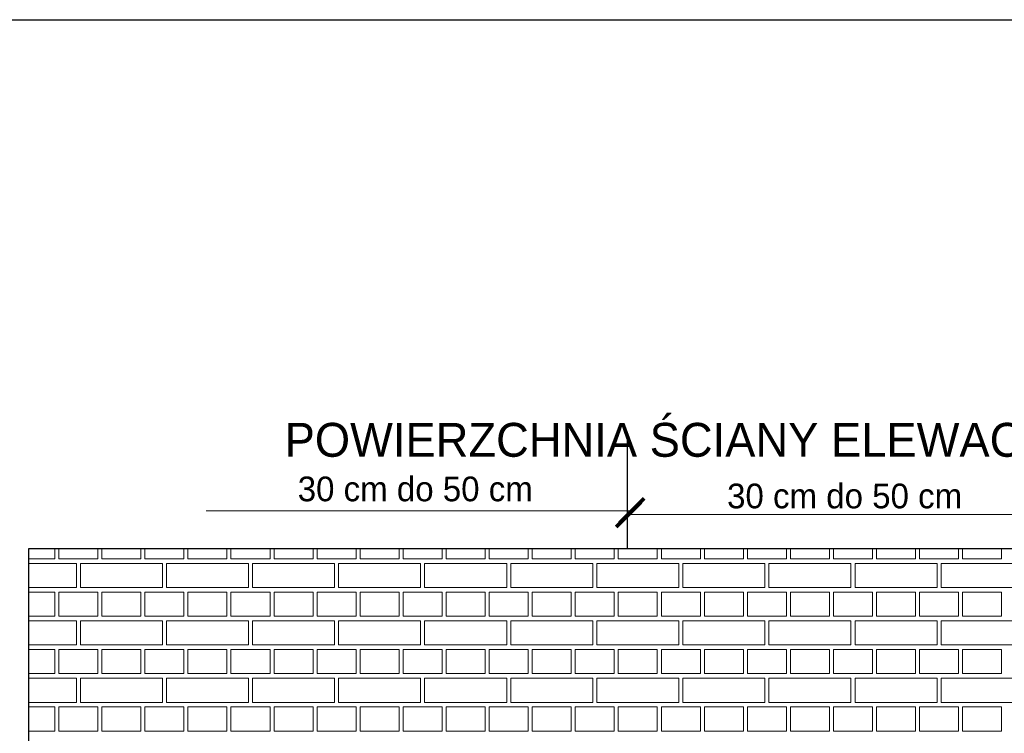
# Model space of a CAD drawing. Header units: millimetres. Extents: x 5545 to 136433, y -146986 to -36607.
# Tile 21 of 159: x 47455 to 47944, y -63547 to -63193. Entities that reach past the tile are written whole.
import ezdxf

# ---------------------------------------------------------------- set-up
doc = ezdxf.new("R2010")
doc.units = ezdxf.units.MM
doc.header["$LTSCALE"] = 8
doc.layers.add('Standard', color=7, linetype='Continuous', lineweight=25)
doc.layers.add('widok', color=2, linetype='Continuous', lineweight=20)

# ---------------------------------------------------------------- blocks, each defined once
blk = doc.blocks.new('_ArchTick')
at = {"color": 0, "linetype": 'ByBlock', "const_width": 0.15}
blk.add_lwpolyline([(-0.5, -0.5), (0.5, 0.5)], dxfattribs=at)

msp = doc.modelspace()

# ---------------------------------------------------------------- linework, layer by layer
at = {"color": 28, "lineweight": 25}
msp.add_line((47756.512, -63401.614), (47756.512, -63455.745), dxfattribs=at)
at = {"lineweight": 15}
for p, q in [((47547.852, -63436.677), (47758.855, -63436.677)), ((47757.281, -63438.598), (47974.095, -63438.598))]:
    msp.add_line(p, q, dxfattribs=at)
at = {"color": 254, "lineweight": 15}
for p, q in [((47472.803, -63460.547), (47472.803, -63455.487)), ((47474.803, -63460.547), (47474.803, -63455.487)), ((47494.139, -63460.547), (47494.139, -63455.487)), ((47496.139, -63460.547), (47496.139, -63455.487)), ((47515.475, -63460.547), (47515.475, -63455.487)), ((47517.475, -63460.547), (47517.475, -63455.487)), ((47536.811, -63460.547), (47536.811, -63455.487)), ((47538.811, -63460.547), (47538.811, -63455.487)), ((47558.147, -63460.547), (47558.147, -63455.487)), ((47560.147, -63460.547), (47560.147, -63455.487)), ((47579.483, -63460.547), (47579.483, -63455.487)), ((47581.483, -63460.547), (47581.483, -63455.487)), ((47600.819, -63460.547), (47600.819, -63455.487)), ((47602.819, -63460.547), (47602.819, -63455.487)), ((47622.155, -63460.547), (47622.155, -63455.487)), ((47624.155, -63460.547), (47624.155, -63455.487)), ((47643.491, -63460.547), (47643.491, -63455.487)), ((47645.491, -63460.547), (47645.491, -63455.487)), ((47664.827, -63460.547), (47664.827, -63455.487)), ((47666.827, -63460.547), (47666.827, -63455.487)), ((47686.163, -63460.547), (47686.163, -63455.487)), ((47688.163, -63460.547), (47688.163, -63455.487)), ((47707.499, -63460.547), (47707.499, -63455.487)), ((47709.499, -63460.547), (47709.499, -63455.487)), ((47728.835, -63460.547), (47728.835, -63455.487)), ((47730.835, -63460.547), (47730.835, -63455.487)), ((47750.171, -63460.547), (47750.171, -63455.487)), ((47752.171, -63460.547), (47752.171, -63455.487)), ((47771.507, -63460.547), (47771.507, -63455.487)), ((47773.507, -63460.547), (47773.507, -63455.487)), ((47792.843, -63460.547), (47792.843, -63455.487)), ((47794.843, -63460.547), (47794.843, -63455.487)), ((47814.179, -63460.547), (47814.179, -63455.487)), ((47816.179, -63460.547), (47816.179, -63455.487)), ((47835.515, -63460.547), (47835.515, -63455.487)), ((47837.515, -63460.547), (47837.515, -63455.487)), ((47856.851, -63460.547), (47856.851, -63455.487)), ((47858.851, -63460.547), (47858.851, -63455.487)), ((47878.187, -63460.547), (47878.187, -63455.487)), ((47880.187, -63460.547), (47880.187, -63455.487)), ((47899.523, -63460.547), (47899.523, -63455.487)), ((47901.523, -63460.547), (47901.523, -63455.487)), ((47920.859, -63460.547), (47920.859, -63455.487)), ((47922.859, -63460.547), (47922.859, -63455.487)), ((47942.195, -63460.547), (47942.195, -63455.487)), ((47459.891, -63460.547), (47472.803, -63460.547)), ((47459.891, -63462.771), (47483.471, -63462.771)), ((47474.803, -63460.547), (47494.139, -63460.547)), ((47483.471, -63474.773), (47483.471, -63462.771)), ((47485.471, -63462.771), (47526.143, -63462.771)), ((47485.471, -63474.773), (47485.471, -63462.771)), ((47496.139, -63460.547), (47515.475, -63460.547)), ((47517.475, -63460.547), (47536.811, -63460.547)), ((47526.143, -63474.773), (47526.143, -63462.771)), ((47528.143, -63462.771), (47568.815, -63462.771)), ((47528.143, -63474.773), (47528.143, -63462.771)), ((47538.811, -63460.547), (47558.147, -63460.547)), ((47560.147, -63460.547), (47579.483, -63460.547)), ((47568.815, -63474.773), (47568.815, -63462.771)), ((47570.815, -63462.771), (47611.487, -63462.771)), ((47570.815, -63474.773), (47570.815, -63462.771)), ((47581.483, -63460.547), (47600.819, -63460.547)), ((47602.819, -63460.547), (47622.155, -63460.547)), ((47611.487, -63474.773), (47611.487, -63462.771)), ((47613.487, -63462.771), (47654.159, -63462.771)), ((47613.487, -63474.773), (47613.487, -63462.771)), ((47624.155, -63460.547), (47643.491, -63460.547)), ((47645.491, -63460.547), (47664.827, -63460.547)), ((47654.159, -63474.773), (47654.159, -63462.771)), ((47656.159, -63462.771), (47696.831, -63462.771)), ((47656.159, -63474.773), (47656.159, -63462.771)), ((47666.827, -63460.547), (47686.163, -63460.547)), ((47688.163, -63460.547), (47707.499, -63460.547)), ((47696.831, -63474.773), (47696.831, -63462.771)), ((47698.831, -63462.771), (47739.503, -63462.771)), ((47698.831, -63474.773), (47698.831, -63462.771)), ((47709.499, -63460.547), (47728.835, -63460.547)), ((47730.835, -63460.547), (47750.171, -63460.547)), ((47739.503, -63474.773), (47739.503, -63462.771)), ((47741.503, -63462.771), (47782.175, -63462.771)), ((47741.503, -63474.773), (47741.503, -63462.771)), ((47752.171, -63460.547), (47771.507, -63460.547)), ((47773.507, -63460.547), (47792.843, -63460.547)), ((47782.175, -63474.773), (47782.175, -63462.771)), ((47784.175, -63462.771), (47824.847, -63462.771)), ((47784.175, -63474.773), (47784.175, -63462.771)), ((47794.843, -63460.547), (47814.179, -63460.547)), ((47816.179, -63460.547), (47835.515, -63460.547)), ((47824.847, -63474.773), (47824.847, -63462.771)), ((47826.847, -63462.771), (47867.519, -63462.771)), ((47826.847, -63474.773), (47826.847, -63462.771)), ((47837.515, -63460.547), (47856.851, -63460.547)), ((47858.851, -63460.547), (47878.187, -63460.547)), ((47867.519, -63474.773), (47867.519, -63462.771)), ((47869.519, -63462.771), (47910.191, -63462.771)), ((47869.519, -63474.773), (47869.519, -63462.771)), ((47880.187, -63460.547), (47899.523, -63460.547)), ((47901.523, -63460.547), (47920.859, -63460.547)), ((47910.191, -63474.773), (47910.191, -63462.771)), ((47912.191, -63462.771), (47952.863, -63462.771)), ((47912.191, -63474.773), (47912.191, -63462.771)), ((47922.859, -63460.547), (47942.195, -63460.547)), ((47459.891, -63474.773), (47483.471, -63474.773)), ((47459.891, -63476.997), (47472.803, -63476.997)), ((47472.803, -63488.999), (47472.803, -63476.997)), ((47474.803, -63476.997), (47494.139, -63476.997)), ((47474.803, -63488.999), (47474.803, -63476.997)), ((47485.471, -63474.773), (47526.143, -63474.773)), ((47494.139, -63488.999), (47494.139, -63476.997)), ((47496.139, -63476.997), (47515.475, -63476.997)), ((47496.139, -63488.999), (47496.139, -63476.997)), ((47515.475, -63488.999), (47515.475, -63476.997)), ((47517.475, -63476.997), (47536.811, -63476.997)), ((47517.475, -63488.999), (47517.475, -63476.997)), ((47528.143, -63474.773), (47568.815, -63474.773)), ((47536.811, -63488.999), (47536.811, -63476.997)), ((47538.811, -63476.997), (47558.147, -63476.997)), ((47538.811, -63488.999), (47538.811, -63476.997)), ((47558.147, -63488.999), (47558.147, -63476.997)), ((47560.147, -63476.997), (47579.483, -63476.997)), ((47560.147, -63488.999), (47560.147, -63476.997)), ((47570.815, -63474.773), (47611.487, -63474.773)), ((47579.483, -63488.999), (47579.483, -63476.997)), ((47581.483, -63476.997), (47600.819, -63476.997)), ((47581.483, -63488.999), (47581.483, -63476.997)), ((47600.819, -63488.999), (47600.819, -63476.997)), ((47602.819, -63476.997), (47622.155, -63476.997)), ((47602.819, -63488.999), (47602.819, -63476.997)), ((47613.487, -63474.773), (47654.159, -63474.773)), ((47622.155, -63488.999), (47622.155, -63476.997)), ((47624.155, -63476.997), (47643.491, -63476.997)), ((47624.155, -63488.999), (47624.155, -63476.997)), ((47643.491, -63488.999), (47643.491, -63476.997)), ((47645.491, -63476.997), (47664.827, -63476.997)), ((47645.491, -63488.999), (47645.491, -63476.997)), ((47656.159, -63474.773), (47696.831, -63474.773)), ((47664.827, -63488.999), (47664.827, -63476.997)), ((47666.827, -63476.997), (47686.163, -63476.997)), ((47666.827, -63488.999), (47666.827, -63476.997)), ((47686.163, -63488.999), (47686.163, -63476.997)), ((47688.163, -63476.997), (47707.499, -63476.997)), ((47688.163, -63488.999), (47688.163, -63476.997)), ((47698.831, -63474.773), (47739.503, -63474.773)), ((47707.499, -63488.999), (47707.499, -63476.997)), ((47709.499, -63476.997), (47728.835, -63476.997)), ((47709.499, -63488.999), (47709.499, -63476.997)), ((47728.835, -63488.999), (47728.835, -63476.997)), ((47730.835, -63476.997), (47750.171, -63476.997)), ((47730.835, -63488.999), (47730.835, -63476.997)), ((47741.503, -63474.773), (47782.175, -63474.773)), ((47750.171, -63488.999), (47750.171, -63476.997)), ((47752.171, -63476.997), (47771.507, -63476.997)), ((47752.171, -63488.999), (47752.171, -63476.997)), ((47771.507, -63488.999), (47771.507, -63476.997)), ((47773.507, -63476.997), (47792.843, -63476.997)), ((47773.507, -63488.999), (47773.507, -63476.997)), ((47784.175, -63474.773), (47824.847, -63474.773)), ((47792.843, -63488.999), (47792.843, -63476.997)), ((47794.843, -63476.997), (47814.179, -63476.997)), ((47794.843, -63488.999), (47794.843, -63476.997)), ((47814.179, -63488.999), (47814.179, -63476.997)), ((47816.179, -63476.997), (47835.515, -63476.997)), ((47816.179, -63488.999), (47816.179, -63476.997)), ((47826.847, -63474.773), (47867.519, -63474.773)), ((47835.515, -63488.999), (47835.515, -63476.997)), ((47837.515, -63476.997), (47856.851, -63476.997)), ((47837.515, -63488.999), (47837.515, -63476.997)), ((47856.851, -63488.999), (47856.851, -63476.997)), ((47858.851, -63476.997), (47878.187, -63476.997)), ((47858.851, -63488.999), (47858.851, -63476.997)), ((47869.519, -63474.773), (47910.191, -63474.773)), ((47878.187, -63488.999), (47878.187, -63476.997)), ((47880.187, -63476.997), (47899.523, -63476.997)), ((47880.187, -63488.999), (47880.187, -63476.997)), ((47899.523, -63488.999), (47899.523, -63476.997)), ((47901.523, -63476.997), (47920.859, -63476.997)), ((47901.523, -63488.999), (47901.523, -63476.997)), ((47912.191, -63474.773), (47952.863, -63474.773)), ((47920.859, -63488.999), (47920.859, -63476.997)), ((47922.859, -63476.997), (47942.195, -63476.997)), ((47922.859, -63488.999), (47922.859, -63476.997)), ((47942.195, -63488.999), (47942.195, -63476.997)), ((47459.891, -63488.999), (47472.803, -63488.999)), ((47459.891, -63491.223), (47483.471, -63491.223)), ((47474.803, -63488.999), (47494.139, -63488.999)), ((47483.471, -63503.224), (47483.471, -63491.223)), ((47485.471, -63491.223), (47526.143, -63491.223)), ((47485.471, -63503.224), (47485.471, -63491.223)), ((47496.139, -63488.999), (47515.475, -63488.999)), ((47517.475, -63488.999), (47536.811, -63488.999)), ((47526.143, -63503.224), (47526.143, -63491.223)), ((47528.143, -63491.223), (47568.815, -63491.223)), ((47528.143, -63503.224), (47528.143, -63491.223)), ((47538.811, -63488.999), (47558.147, -63488.999)), ((47560.147, -63488.999), (47579.483, -63488.999)), ((47568.815, -63503.224), (47568.815, -63491.223)), ((47570.815, -63491.223), (47611.487, -63491.223)), ((47570.815, -63503.224), (47570.815, -63491.223)), ((47581.483, -63488.999), (47600.819, -63488.999)), ((47602.819, -63488.999), (47622.155, -63488.999)), ((47611.487, -63503.224), (47611.487, -63491.223)), ((47613.487, -63491.223), (47654.159, -63491.223)), ((47613.487, -63503.224), (47613.487, -63491.223)), ((47624.155, -63488.999), (47643.491, -63488.999)), ((47645.491, -63488.999), (47664.827, -63488.999)), ((47654.159, -63503.224), (47654.159, -63491.223)), ((47656.159, -63491.223), (47696.831, -63491.223)), ((47656.159, -63503.224), (47656.159, -63491.223)), ((47666.827, -63488.999), (47686.163, -63488.999)), ((47688.163, -63488.999), (47707.499, -63488.999)), ((47696.831, -63503.224), (47696.831, -63491.223)), ((47698.831, -63491.223), (47739.503, -63491.223)), ((47698.831, -63503.224), (47698.831, -63491.223)), ((47709.499, -63488.999), (47728.835, -63488.999)), ((47730.835, -63488.999), (47750.171, -63488.999)), ((47739.503, -63503.224), (47739.503, -63491.223)), ((47741.503, -63491.223), (47782.175, -63491.223)), ((47741.503, -63503.224), (47741.503, -63491.223)), ((47752.171, -63488.999), (47771.507, -63488.999)), ((47773.507, -63488.999), (47792.843, -63488.999)), ((47782.175, -63503.224), (47782.175, -63491.223)), ((47784.175, -63491.223), (47824.847, -63491.223)), ((47784.175, -63503.224), (47784.175, -63491.223)), ((47794.843, -63488.999), (47814.179, -63488.999)), ((47816.179, -63488.999), (47835.515, -63488.999)), ((47824.847, -63503.224), (47824.847, -63491.223)), ((47826.847, -63491.223), (47867.519, -63491.223)), ((47826.847, -63503.224), (47826.847, -63491.223)), ((47837.515, -63488.999), (47856.851, -63488.999)), ((47858.851, -63488.999), (47878.187, -63488.999)), ((47867.519, -63503.224), (47867.519, -63491.223)), ((47869.519, -63491.223), (47910.191, -63491.223)), ((47869.519, -63503.224), (47869.519, -63491.223)), ((47880.187, -63488.999), (47899.523, -63488.999)), ((47901.523, -63488.999), (47920.859, -63488.999)), ((47910.191, -63503.224), (47910.191, -63491.223)), ((47912.191, -63491.223), (47952.863, -63491.223)), ((47912.191, -63503.224), (47912.191, -63491.223)), ((47922.859, -63488.999), (47942.195, -63488.999)), ((47459.891, -63503.224), (47483.471, -63503.224)), ((47459.891, -63505.449), (47472.803, -63505.449)), ((47472.803, -63517.45), (47472.803, -63505.449)), ((47474.803, -63505.449), (47494.139, -63505.449)), ((47474.803, -63517.45), (47474.803, -63505.449)), ((47485.471, -63503.224), (47526.143, -63503.224)), ((47494.139, -63517.45), (47494.139, -63505.449)), ((47496.139, -63505.449), (47515.475, -63505.449)), ((47496.139, -63517.45), (47496.139, -63505.449)), ((47515.475, -63517.45), (47515.475, -63505.449)), ((47517.475, -63505.449), (47536.811, -63505.449)), ((47517.475, -63517.45), (47517.475, -63505.449)), ((47528.143, -63503.224), (47568.815, -63503.224)), ((47536.811, -63517.45), (47536.811, -63505.449)), ((47538.811, -63505.449), (47558.147, -63505.449)), ((47538.811, -63517.45), (47538.811, -63505.449)), ((47558.147, -63517.45), (47558.147, -63505.449)), ((47560.147, -63505.449), (47579.483, -63505.449)), ((47560.147, -63517.45), (47560.147, -63505.449)), ((47570.815, -63503.224), (47611.487, -63503.224)), ((47579.483, -63517.45), (47579.483, -63505.449)), ((47581.483, -63505.449), (47600.819, -63505.449)), ((47581.483, -63517.45), (47581.483, -63505.449)), ((47600.819, -63517.45), (47600.819, -63505.449)), ((47602.819, -63505.449), (47622.155, -63505.449)), ((47602.819, -63517.45), (47602.819, -63505.449)), ((47613.487, -63503.224), (47654.159, -63503.224)), ((47622.155, -63517.45), (47622.155, -63505.449)), ((47624.155, -63505.449), (47643.491, -63505.449)), ((47624.155, -63517.45), (47624.155, -63505.449)), ((47643.491, -63517.45), (47643.491, -63505.449)), ((47645.491, -63505.449), (47664.827, -63505.449)), ((47645.491, -63517.45), (47645.491, -63505.449)), ((47656.159, -63503.224), (47696.831, -63503.224)), ((47664.827, -63517.45), (47664.827, -63505.449)), ((47666.827, -63505.449), (47686.163, -63505.449)), ((47666.827, -63517.45), (47666.827, -63505.449)), ((47686.163, -63517.45), (47686.163, -63505.449)), ((47688.163, -63505.449), (47707.499, -63505.449)), ((47688.163, -63517.45), (47688.163, -63505.449)), ((47698.831, -63503.224), (47739.503, -63503.224)), ((47707.499, -63517.45), (47707.499, -63505.449)), ((47709.499, -63505.449), (47728.835, -63505.449)), ((47709.499, -63517.45), (47709.499, -63505.449)), ((47728.835, -63517.45), (47728.835, -63505.449)), ((47730.835, -63505.449), (47750.171, -63505.449)), ((47730.835, -63517.45), (47730.835, -63505.449)), ((47741.503, -63503.224), (47782.175, -63503.224)), ((47750.171, -63517.45), (47750.171, -63505.449)), ((47752.171, -63505.449), (47771.507, -63505.449)), ((47752.171, -63517.45), (47752.171, -63505.449)), ((47771.507, -63517.45), (47771.507, -63505.449)), ((47773.507, -63505.449), (47792.843, -63505.449)), ((47773.507, -63517.45), (47773.507, -63505.449)), ((47784.175, -63503.224), (47824.847, -63503.224)), ((47792.843, -63517.45), (47792.843, -63505.449)), ((47794.843, -63505.449), (47814.179, -63505.449)), ((47794.843, -63517.45), (47794.843, -63505.449)), ((47814.179, -63517.45), (47814.179, -63505.449)), ((47816.179, -63505.449), (47835.515, -63505.449)), ((47816.179, -63517.45), (47816.179, -63505.449)), ((47826.847, -63503.224), (47867.519, -63503.224)), ((47835.515, -63517.45), (47835.515, -63505.449)), ((47837.515, -63505.449), (47856.851, -63505.449)), ((47837.515, -63517.45), (47837.515, -63505.449)), ((47856.851, -63517.45), (47856.851, -63505.449)), ((47858.851, -63505.449), (47878.187, -63505.449)), ((47858.851, -63517.45), (47858.851, -63505.449)), ((47869.519, -63503.224), (47910.191, -63503.224)), ((47878.187, -63517.45), (47878.187, -63505.449)), ((47880.187, -63505.449), (47899.523, -63505.449)), ((47880.187, -63517.45), (47880.187, -63505.449)), ((47899.523, -63517.45), (47899.523, -63505.449)), ((47901.523, -63505.449), (47920.859, -63505.449)), ((47901.523, -63517.45), (47901.523, -63505.449)), ((47912.191, -63503.224), (47952.863, -63503.224)), ((47920.859, -63517.45), (47920.859, -63505.449)), ((47922.859, -63505.449), (47942.195, -63505.449)), ((47922.859, -63517.45), (47922.859, -63505.449)), ((47942.195, -63517.45), (47942.195, -63505.449)), ((47459.891, -63517.45), (47472.803, -63517.45)), ((47474.803, -63517.45), (47494.139, -63517.45)), ((47496.139, -63517.45), (47515.475, -63517.45)), ((47517.475, -63517.45), (47536.811, -63517.45)), ((47538.811, -63517.45), (47558.147, -63517.45)), ((47560.147, -63517.45), (47579.483, -63517.45)), ((47581.483, -63517.45), (47600.819, -63517.45)), ((47602.819, -63517.45), (47622.155, -63517.45)), ((47624.155, -63517.45), (47643.491, -63517.45)), ((47645.491, -63517.45), (47664.827, -63517.45)), ((47666.827, -63517.45), (47686.163, -63517.45)), ((47688.163, -63517.45), (47707.499, -63517.45)), ((47709.499, -63517.45), (47728.835, -63517.45)), ((47730.835, -63517.45), (47750.171, -63517.45)), ((47752.171, -63517.45), (47771.507, -63517.45)), ((47773.507, -63517.45), (47792.843, -63517.45)), ((47794.843, -63517.45), (47814.179, -63517.45)), ((47816.179, -63517.45), (47835.515, -63517.45)), ((47837.515, -63517.45), (47856.851, -63517.45)), ((47858.851, -63517.45), (47878.187, -63517.45)), ((47880.187, -63517.45), (47899.523, -63517.45)), ((47901.523, -63517.45), (47920.859, -63517.45)), ((47922.859, -63517.45), (47942.195, -63517.45)), ((47459.891, -63519.675), (47483.471, -63519.675)), ((47483.471, -63531.676), (47483.471, -63519.675)), ((47485.471, -63519.675), (47526.143, -63519.675)), ((47485.471, -63531.676), (47485.471, -63519.675)), ((47526.143, -63531.676), (47526.143, -63519.675)), ((47528.143, -63519.675), (47568.815, -63519.675)), ((47528.143, -63531.676), (47528.143, -63519.675)), ((47568.815, -63531.676), (47568.815, -63519.675)), ((47570.815, -63519.675), (47611.487, -63519.675)), ((47570.815, -63531.676), (47570.815, -63519.675)), ((47611.487, -63531.676), (47611.487, -63519.675)), ((47613.487, -63519.675), (47654.159, -63519.675)), ((47613.487, -63531.676), (47613.487, -63519.675)), ((47654.159, -63531.676), (47654.159, -63519.675)), ((47656.159, -63519.675), (47696.831, -63519.675)), ((47656.159, -63531.676), (47656.159, -63519.675)), ((47696.831, -63531.676), (47696.831, -63519.675)), ((47698.831, -63519.675), (47739.503, -63519.675)), ((47698.831, -63531.676), (47698.831, -63519.675)), ((47739.503, -63531.676), (47739.503, -63519.675)), ((47741.503, -63519.675), (47782.175, -63519.675)), ((47741.503, -63531.676), (47741.503, -63519.675)), ((47782.175, -63531.676), (47782.175, -63519.675)), ((47784.175, -63519.675), (47824.847, -63519.675)), ((47784.175, -63531.676), (47784.175, -63519.675)), ((47824.847, -63531.676), (47824.847, -63519.675)), ((47826.847, -63519.675), (47867.519, -63519.675)), ((47826.847, -63531.676), (47826.847, -63519.675)), ((47867.519, -63531.676), (47867.519, -63519.675)), ((47869.519, -63519.675), (47910.191, -63519.675)), ((47869.519, -63531.676), (47869.519, -63519.675)), ((47910.191, -63531.676), (47910.191, -63519.675)), ((47912.191, -63519.675), (47952.863, -63519.675)), ((47912.191, -63531.676), (47912.191, -63519.675)), ((47459.891, -63531.676), (47483.471, -63531.676)), ((47485.471, -63531.676), (47526.143, -63531.676)), ((47528.143, -63531.676), (47568.815, -63531.676)), ((47570.815, -63531.676), (47611.487, -63531.676)), ((47613.487, -63531.676), (47654.159, -63531.676)), ((47656.159, -63531.676), (47696.831, -63531.676)), ((47698.831, -63531.676), (47739.503, -63531.676)), ((47741.503, -63531.676), (47782.175, -63531.676)), ((47784.175, -63531.676), (47824.847, -63531.676)), ((47826.847, -63531.676), (47867.519, -63531.676)), ((47869.519, -63531.676), (47910.191, -63531.676)), ((47912.191, -63531.676), (47952.863, -63531.676)), ((47459.891, -63533.9), (47472.803, -63533.9)), ((47472.803, -63545.902), (47472.803, -63533.9)), ((47474.803, -63533.9), (47494.139, -63533.9)), ((47474.803, -63545.902), (47474.803, -63533.9)), ((47494.139, -63545.902), (47494.139, -63533.9)), ((47496.139, -63533.9), (47515.475, -63533.9)), ((47496.139, -63545.902), (47496.139, -63533.9)), ((47515.475, -63545.902), (47515.475, -63533.9)), ((47517.475, -63533.9), (47536.811, -63533.9)), ((47517.475, -63545.902), (47517.475, -63533.9)), ((47536.811, -63545.902), (47536.811, -63533.9)), ((47538.811, -63533.9), (47558.147, -63533.9)), ((47538.811, -63545.902), (47538.811, -63533.9)), ((47558.147, -63545.902), (47558.147, -63533.9)), ((47560.147, -63533.9), (47579.483, -63533.9)), ((47560.147, -63545.902), (47560.147, -63533.9)), ((47579.483, -63545.902), (47579.483, -63533.9)), ((47581.483, -63533.9), (47600.819, -63533.9)), ((47581.483, -63545.902), (47581.483, -63533.9)), ((47600.819, -63545.902), (47600.819, -63533.9)), ((47602.819, -63533.9), (47622.155, -63533.9)), ((47602.819, -63545.902), (47602.819, -63533.9)), ((47622.155, -63545.902), (47622.155, -63533.9)), ((47624.155, -63533.9), (47643.491, -63533.9)), ((47624.155, -63545.902), (47624.155, -63533.9)), ((47643.491, -63545.902), (47643.491, -63533.9)), ((47645.491, -63533.9), (47664.827, -63533.9)), ((47645.491, -63545.902), (47645.491, -63533.9)), ((47664.827, -63545.902), (47664.827, -63533.9)), ((47666.827, -63533.9), (47686.163, -63533.9)), ((47666.827, -63545.902), (47666.827, -63533.9)), ((47686.163, -63545.902), (47686.163, -63533.9)), ((47688.163, -63533.9), (47707.499, -63533.9)), ((47688.163, -63545.902), (47688.163, -63533.9)), ((47707.499, -63545.902), (47707.499, -63533.9)), ((47709.499, -63533.9), (47728.835, -63533.9)), ((47709.499, -63545.902), (47709.499, -63533.9)), ((47728.835, -63545.902), (47728.835, -63533.9)), ((47730.835, -63533.9), (47750.171, -63533.9)), ((47730.835, -63545.902), (47730.835, -63533.9)), ((47750.171, -63545.902), (47750.171, -63533.9)), ((47752.171, -63533.9), (47771.507, -63533.9)), ((47752.171, -63545.902), (47752.171, -63533.9)), ((47771.507, -63545.902), (47771.507, -63533.9)), ((47773.507, -63533.9), (47792.843, -63533.9)), ((47773.507, -63545.902), (47773.507, -63533.9)), ((47792.843, -63545.902), (47792.843, -63533.9)), ((47794.843, -63533.9), (47814.179, -63533.9)), ((47794.843, -63545.902), (47794.843, -63533.9)), ((47814.179, -63545.902), (47814.179, -63533.9)), ((47816.179, -63533.9), (47835.515, -63533.9)), ((47816.179, -63545.902), (47816.179, -63533.9)), ((47835.515, -63545.902), (47835.515, -63533.9)), ((47837.515, -63533.9), (47856.851, -63533.9)), ((47837.515, -63545.902), (47837.515, -63533.9)), ((47856.851, -63545.902), (47856.851, -63533.9)), ((47858.851, -63533.9), (47878.187, -63533.9)), ((47858.851, -63545.902), (47858.851, -63533.9)), ((47878.187, -63545.902), (47878.187, -63533.9)), ((47880.187, -63533.9), (47899.523, -63533.9)), ((47880.187, -63545.902), (47880.187, -63533.9)), ((47899.523, -63545.902), (47899.523, -63533.9)), ((47901.523, -63533.9), (47920.859, -63533.9)), ((47901.523, -63545.902), (47901.523, -63533.9)), ((47920.859, -63545.902), (47920.859, -63533.9)), ((47922.859, -63533.9), (47942.195, -63533.9)), ((47922.859, -63545.902), (47922.859, -63533.9)), ((47942.195, -63545.902), (47942.195, -63533.9)), ((47459.891, -63545.902), (47472.803, -63545.902)), ((47474.803, -63545.902), (47494.139, -63545.902)), ((47496.139, -63545.902), (47515.475, -63545.902)), ((47517.475, -63545.902), (47536.811, -63545.902)), ((47538.811, -63545.902), (47558.147, -63545.902)), ((47560.147, -63545.902), (47579.483, -63545.902)), ((47581.483, -63545.902), (47600.819, -63545.902)), ((47602.819, -63545.902), (47622.155, -63545.902)), ((47624.155, -63545.902), (47643.491, -63545.902)), ((47645.491, -63545.902), (47664.827, -63545.902)), ((47666.827, -63545.902), (47686.163, -63545.902)), ((47688.163, -63545.902), (47707.499, -63545.902)), ((47709.499, -63545.902), (47728.835, -63545.902)), ((47730.835, -63545.902), (47750.171, -63545.902)), ((47752.171, -63545.902), (47771.507, -63545.902)), ((47773.507, -63545.902), (47792.843, -63545.902)), ((47794.843, -63545.902), (47814.179, -63545.902)), ((47816.179, -63545.902), (47835.515, -63545.902)), ((47837.515, -63545.902), (47856.851, -63545.902)), ((47858.851, -63545.902), (47878.187, -63545.902)), ((47880.187, -63545.902), (47899.523, -63545.902)), ((47901.523, -63545.902), (47920.859, -63545.902)), ((47922.859, -63545.902), (47942.195, -63545.902))]:
    msp.add_line(p, q, dxfattribs=at)
at = {"color": 8, "lineweight": 25}
msp.add_lwpolyline([(47459.891, -63455.487), (48048.279, -63455.487), (48048.279, -63833.449), (47459.891, -63833.449)], close=True, dxfattribs=at)
at = {"layer": 'Standard', "color": 1, "lineweight": 25, "ltscale": 2}
msp.add_line((45060.514, -63193.271), (48223.602, -63193.271), dxfattribs=at)

# ---------------------------------------------------------------- block references
at = {"lineweight": 15, "xscale": 12.25, "yscale": 12.25, "zscale": 12.25}
msp.add_blockref('_ArchTick', (47758.855, -63436.677), dxfattribs=at)
at = {"lineweight": 15, "xscale": 12.25, "yscale": 12.25, "zscale": 12.25, "rotation": 180}
msp.add_blockref('_ArchTick', (47757.281, -63438.598), dxfattribs=at)

# ---------------------------------------------------------------- texts
at = {"color": 28, "linetype": 'Continuous', "lineweight": 25}
for p in [(47593.222, -63431.996), (47806.093, -63435.487)]:
    msp.add_text('30 cm do 50 cm', height=12.25, dxfattribs=at).set_placement(p)
at = {"layer": 'widok', "color": 7, "insert": (47586.726, -63393.138), "char_height": 6.61979, "width": 407.54379, "attachment_point": 1}
msp.add_mtext('{\\H2.538089x;POWIERZCHNIA ŚCIANY ELEWACJI\\P\\H0.678831x;\\P}\\P               ', dxfattribs=at)

doc.saveas('drawing.dxf')
